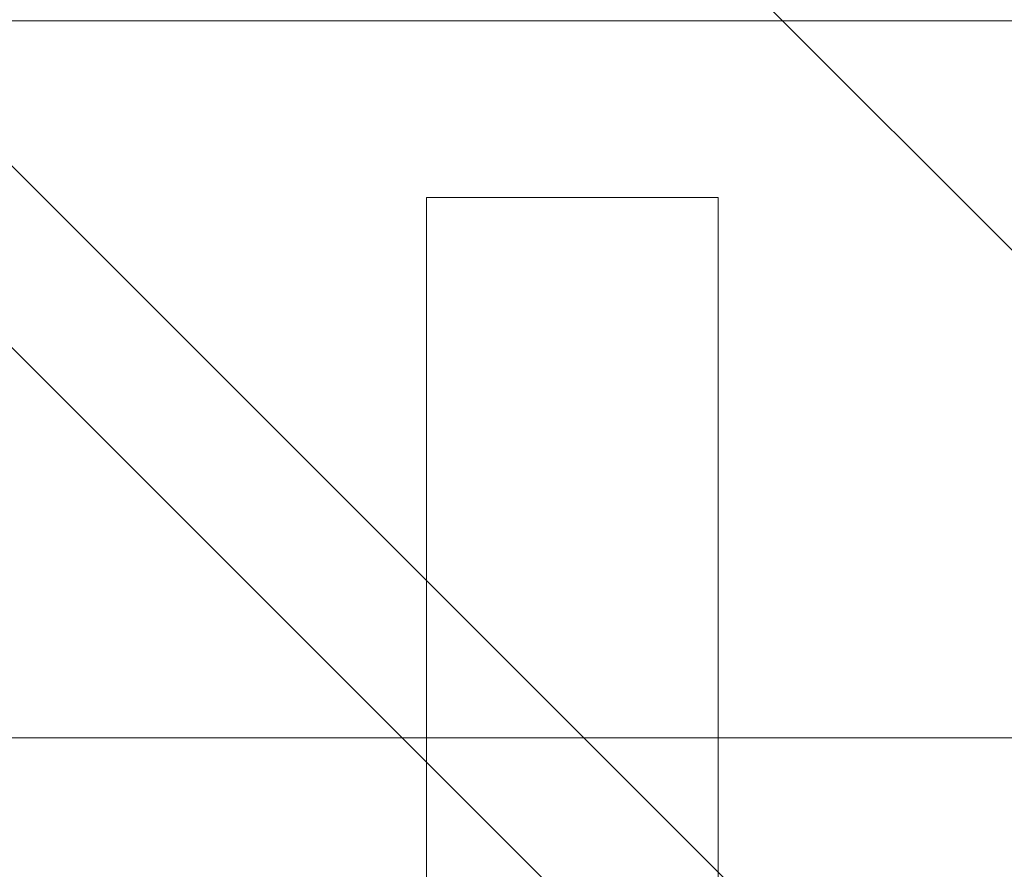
# Model space of a CAD drawing. Header units: inches. Extents: x -416 to -272, y -73 to 47.
# Tile 175 of 206: x -335.768 to -334.97, y 15.82 to 16.509. Entities that reach past the tile are written whole.
import ezdxf

# ---------------------------------------------------------------- set-up
doc = ezdxf.new("R2010")
doc.units = ezdxf.units.IN
doc.header["$LTSCALE"] = 32
doc.header["$MEASUREMENT"] = 0
doc.linetypes.add('Dash Style-1', pattern=[0.083328, 0.041656, -0.041672])
for name, color, linetype, lineweight in [('DashLine', 7, 'Continuous', 13), ('DashLineFill', 7, 'Dash Style-1', 13), ('Drawing', 7, 'Continuous', 18), ('None', 7, 'Continuous', 18), ('SolidLine', 7, 'Continuous', 15)]:
    doc.layers.add(name, color=color, linetype=linetype, lineweight=lineweight)

# ---------------------------------------------------------------- blocks, each defined once
blk = doc.blocks.new('Group-104')
at = {"layer": 'DashLine', "flags": 128}
blk.add_lwpolyline([(1.114173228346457, -2.559055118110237), (70.89370078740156, -2.559055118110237), (70.89370078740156, -30), (1.114173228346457, -30)], close=True, dxfattribs=at)
at = {"layer": 'SolidLine', "flags": 128}
blk.add_lwpolyline([(1.114173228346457, -2.559055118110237), (70.89370078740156, -2.559055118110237), (70.89370078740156, -30), (1.114173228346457, -30)], close=True, dxfattribs=at)
blk = doc.blocks.new('Group-77')
at = {"layer": 'SolidLine', "color": 7, "flags": 128}
blk.add_lwpolyline([(-0.1431672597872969, 0.7138216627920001), (-0.1431672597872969, 0.4776011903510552), (-0.733718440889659, 0.4776011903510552), (-0.733718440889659, -0.2310602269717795), (-0.1431672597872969, -0.2310602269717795), (-0.1431672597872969, -0.4672806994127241), (-1.560490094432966, -0.4672806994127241), (-1.560490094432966, -0.2310602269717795), (-0.9699389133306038, -0.2310602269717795), (-0.9699389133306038, 0.4776011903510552), (-1.560490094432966, 0.4776011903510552), (-1.560490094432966, 0.7138216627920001)], close=True, dxfattribs=at)
blk = doc.blocks.new('TiMotion_Handset (2D)')
at = {"layer": 'DashLineFill', "linetype": 'Continuous', "lineweight": 13}
h = blk.add_hatch(dxfattribs=at)
h.set_pattern_fill('Steel', color=253, style=0, pattern_type=2)
h.set_pattern_definition([(45, (0, 0), (-1.61301565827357, 1.935715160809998), []), (45, (-1.0608, 1.0608), (-0.4723460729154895, 0.4167612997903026), [])])
h.paths.add_polyline_path([(-0.5650679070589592, 2.440944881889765), (-0.5636889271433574, 2.443168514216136), (-0.5621892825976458, 2.445271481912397), (-0.5605689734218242, 2.447253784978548), (-0.5588279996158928, 2.449115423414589), (-0.5569663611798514, 2.45085639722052), (-0.5549840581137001, 2.452476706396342), (-0.5528810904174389, 2.453976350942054), (-0.5506574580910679, 2.455355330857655), (-0.5483514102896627, 2.456591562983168), (-0.5460011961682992, 2.457662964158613), (-0.543606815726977, 2.458569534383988), (-0.5411682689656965, 2.459311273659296), (-0.5386855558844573, 2.459888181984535), (-0.5361586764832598, 2.460300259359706), (-0.5335876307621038, 2.460547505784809), (-0.5309724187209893, 2.460629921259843), (0.4425815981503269, 2.460629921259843), (0.4451968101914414, 2.460547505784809), (0.4477678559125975, 2.460300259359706), (0.450294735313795, 2.459888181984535), (0.4527774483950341, 2.459311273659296), (0.4552159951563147, 2.458569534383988), (0.4576103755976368, 2.457662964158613), (0.4599605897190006, 2.456591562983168), (0.4622666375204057, 2.455355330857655), (0.4644902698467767, 2.453976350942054), (0.4665932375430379, 2.452476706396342), (0.4685755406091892, 2.45085639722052), (0.4704371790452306, 2.449115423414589), (0.472178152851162, 2.447253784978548), (0.4737984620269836, 2.445271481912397), (0.4752981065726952, 2.443168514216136), (0.4766770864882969, 2.440944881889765), (0.4779133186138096, 2.43863883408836), (0.478984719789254, 2.436288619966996), (0.47989129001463, 2.433894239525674), (0.4806330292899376, 2.431455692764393), (0.4812099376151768, 2.428972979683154), (0.4816220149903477, 2.426446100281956), (0.4818692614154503, 2.423875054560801), (0.4819516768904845, 2.421259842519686), (0.4819516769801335, 1.765582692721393), (0.4825163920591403, 1.763951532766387), (0.4830058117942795, 1.762300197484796), (0.4834199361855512, 1.760628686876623), (0.4837587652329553, 1.758937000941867), (0.4840222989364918, 1.757225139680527), (0.4842105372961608, 1.755493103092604), (0.4843234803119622, 1.753740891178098), (0.484361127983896, 1.751968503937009), (0.484361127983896, -1.751965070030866), (0.4842787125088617, -1.75458028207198), (0.4840314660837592, -1.757151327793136), (0.4836193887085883, -1.759678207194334), (0.483042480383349, -1.762160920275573), (0.4823007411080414, -1.764599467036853), (0.4813941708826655, -1.766993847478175), (0.4803227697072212, -1.769344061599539), (0.4790865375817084, -1.771650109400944), (0.4777075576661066, -1.773873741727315), (0.4762079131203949, -1.775976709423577), (0.4745876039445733, -1.777959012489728), (0.4728466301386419, -1.779820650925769), (0.4709849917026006, -1.781561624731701), (0.4690026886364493, -1.783181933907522), (0.4668997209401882, -1.784681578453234), (0.4646760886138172, -1.786060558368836), (0.4623700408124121, -1.787296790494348), (0.4600198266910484, -1.788368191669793), (0.4576254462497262, -1.789274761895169), (0.4551868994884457, -1.790016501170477), (0.4527041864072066, -1.790593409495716), (0.4501773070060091, -1.791005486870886), (0.447606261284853, -1.791252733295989), (0.4449910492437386, -1.791335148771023), (-1.79051826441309, -1.791335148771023), (-1.793133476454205, -1.791252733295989), (-1.795704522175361, -1.791005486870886), (-1.798231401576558, -1.790593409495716), (-1.800714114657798, -1.790016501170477), (-1.803152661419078, -1.789274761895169), (-1.8055470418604, -1.788368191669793), (-1.807897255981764, -1.787296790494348), (-1.810203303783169, -1.786060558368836), (-1.81242693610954, -1.784681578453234), (-1.814529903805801, -1.783181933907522), (-1.816512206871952, -1.781561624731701), (-1.818373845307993, -1.779820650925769), (-1.820114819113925, -1.777959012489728), (-1.821735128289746, -1.775976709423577), (-1.823234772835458, -1.773873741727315), (-1.82461375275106, -1.771650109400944), (-1.825849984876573, -1.769344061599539), (-1.826921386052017, -1.766993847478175), (-1.827827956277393, -1.764599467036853), (-1.828569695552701, -1.762160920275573), (-1.82914660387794, -1.759678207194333), (-1.829558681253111, -1.757151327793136), (-1.829805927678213, -1.75458028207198), (-1.829888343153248, -1.751965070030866), (-1.829888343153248, 1.751968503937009), (-1.829805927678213, 1.754583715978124), (-1.829558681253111, 1.75715476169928), (-1.82914660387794, 1.759681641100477), (-1.828569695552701, 1.762164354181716), (-1.827827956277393, 1.764602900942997), (-1.826921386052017, 1.766997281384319), (-1.825849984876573, 1.769347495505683), (-1.82461375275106, 1.771653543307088), (-1.823234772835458, 1.773877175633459), (-1.821735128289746, 1.77598014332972), (-1.820114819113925, 1.777962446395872), (-1.818373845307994, 1.779824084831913), (-1.816512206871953, 1.781565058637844), (-1.814529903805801, 1.783185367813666), (-1.81242693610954, 1.784685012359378), (-1.810203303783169, 1.786063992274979), (-1.807897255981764, 1.787300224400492), (-1.8055470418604, 1.788371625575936), (-1.803152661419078, 1.789278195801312), (-1.800714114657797, 1.79001993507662), (-1.798231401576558, 1.790596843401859), (-1.795704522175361, 1.79100892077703), (-1.793133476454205, 1.791256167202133), (-1.79051826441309, 1.791338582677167), (-0.5703424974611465, 1.791338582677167), (-0.5703424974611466, 2.421259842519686), (-0.5702600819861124, 2.423875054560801), (-0.5700128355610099, 2.426446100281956), (-0.569600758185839, 2.428972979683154), (-0.5690238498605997, 2.431455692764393), (-0.5682821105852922, 2.433894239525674), (-0.5673755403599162, 2.436288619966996), (-0.5663041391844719, 2.43863883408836)])
at = {"layer": 'DashLineFill'}
blk.add_open_spline([(-0.5650679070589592, 2.440944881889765), (-0.559793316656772, 2.450080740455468), (-0.5415215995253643, 2.460629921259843), (-0.04419541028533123, 2.460629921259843), (0.4531307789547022, 2.460629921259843), (0.4714024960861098, 2.450080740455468), (0.4819516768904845, 2.431809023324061), (0.4819516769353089, 2.09342126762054), (0.4819516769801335, 1.765582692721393), (0.484361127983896, 1.759098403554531), (0.484361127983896, 1.716953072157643e-06), (0.484361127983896, -1.76251425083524), (0.473811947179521, -1.780785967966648), (0.4555402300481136, -1.791335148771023), (-0.672763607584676, -1.791335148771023), (-1.801067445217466, -1.791335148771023), (-1.819339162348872, -1.780785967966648), (-1.829888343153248, -1.76251425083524), (-1.829888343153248, 1.716953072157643e-06), (-1.829888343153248, 1.762517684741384), (-1.819339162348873, 1.780789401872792), (-1.801067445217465, 1.791338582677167), (-1.180430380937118, 1.791338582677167), (-0.5703424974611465, 1.791338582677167), (-0.5703424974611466, 2.106299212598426), (-0.5703424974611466, 2.431809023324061), (-0.5650679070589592, 2.440944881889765)], degree=2, knots=[0, 0, 0, 0.001659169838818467, 0.003318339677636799, 0.07987838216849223, 0.08153755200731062, 0.08319672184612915, 0.08485589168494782, 0.1364181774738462, 0.1364181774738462, 0.1375061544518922, 0.4048450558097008, 0.4064547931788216, 0.4080645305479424, 0.4096742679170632, 0.5802364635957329, 0.5818462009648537, 0.5834559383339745, 0.5850656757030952, 0.8524045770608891, 0.8540143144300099, 0.8556240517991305, 0.8572337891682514, 0.9503292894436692, 0.9503292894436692, 0.9983902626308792, 1, 1, 1], dxfattribs=at)
at = {"layer": 'Drawing', "color": 7, "linetype": 'Continuous'}
blk.add_line((-1.118964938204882e-15, -1.771653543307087), (0, 1.771653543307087), dxfattribs=at)
at = {"layer": 'SolidLine', "color": 253, "linetype": 'Continuous'}
blk.add_line((-0.580838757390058, 1.791338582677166), (-0.580838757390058, -1.79046668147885), dxfattribs=at)
at = {"layer": 'SolidLine', "color": 7}
blk.add_blockref('Group-77', (0, 0), dxfattribs=at)
blk = doc.blocks.new('Group-107')
at = {"layer": 'None'}
blk.add_blockref('Group-104', (0, 0), dxfattribs=at)
at = {"layer": 'None', "color": 7, "rotation": 270}
blk.add_blockref('TiMotion_Handset (2D)', (62.99212598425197, -30), dxfattribs=at)
blk = doc.blocks.new('SL Credenza Desk (2D)-3')
at = {"layer": 'None'}
blk.add_blockref('Group-107', (0, 0), dxfattribs=at)
at = {"layer": 'Drawing', "color": 0, "flags": 1}
for tag in ['Tag', 'Catalog', 'Option1', 'Option2', 'Option3', 'Option4', 'Option5', 'Option6', 'Option7', 'Option8', 'Option9', 'Option10', 'Option11', 'Option12', 'Custom', 'FinishGroup', 'Discount', 'Item2', 'Item3', 'Item6', 'Item9', 'Item10', 'Item12', 'Item13', 'Item16', 'Item19', 'Item20', 'Item21', 'Item22', 'Item23', 'Item24', 'Item25', 'Item8', 'Item18', 'Item1', 'Item4', 'Item5', 'Item7', 'Item11', 'Item14', 'Item15', 'Item17']:
    blk.add_attdef(tag, (15.71916659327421, 1.485347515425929), '', height=0.007086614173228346, dxfattribs=at)
blk = doc.blocks.new('Group-108')
at = {"layer": 'Drawing', "rotation": 180}
blk.add_blockref('SL Credenza Desk (2D)-3', (87.72704060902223, 1.485347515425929), dxfattribs=at)
at = {"layer": 'Drawing', "color": 0, "flags": 1}
for tag in ['Tag', 'Catalog', 'Option1', 'Option2', 'Option3', 'Option4', 'Option5', 'Option6', 'Option7', 'Option8', 'Option9', 'Option10', 'Option11', 'Option12', 'Custom', 'FinishGroup', 'Discount', 'Item2', 'Item3', 'Item6', 'Item9', 'Item10', 'Item12', 'Item13', 'Item16', 'Item19', 'Item20', 'Item21', 'Item22', 'Item23', 'Item24', 'Item25', 'Item8', 'Item18', 'Item1', 'Item4', 'Item5', 'Item7', 'Item11', 'Item14', 'Item15', 'Item17']:
    blk.add_attdef(tag, (15.71916659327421, 1.485347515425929), '', height=0.007086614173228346, dxfattribs=at)

msp = doc.modelspace()

# ---------------------------------------------------------------- block references
at = {"layer": 'Drawing', "color": 7}
msp.add_blockref('Group-108', (-359.4593240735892, -14.97747349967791), dxfattribs=at)

doc.saveas('drawing.dxf')
